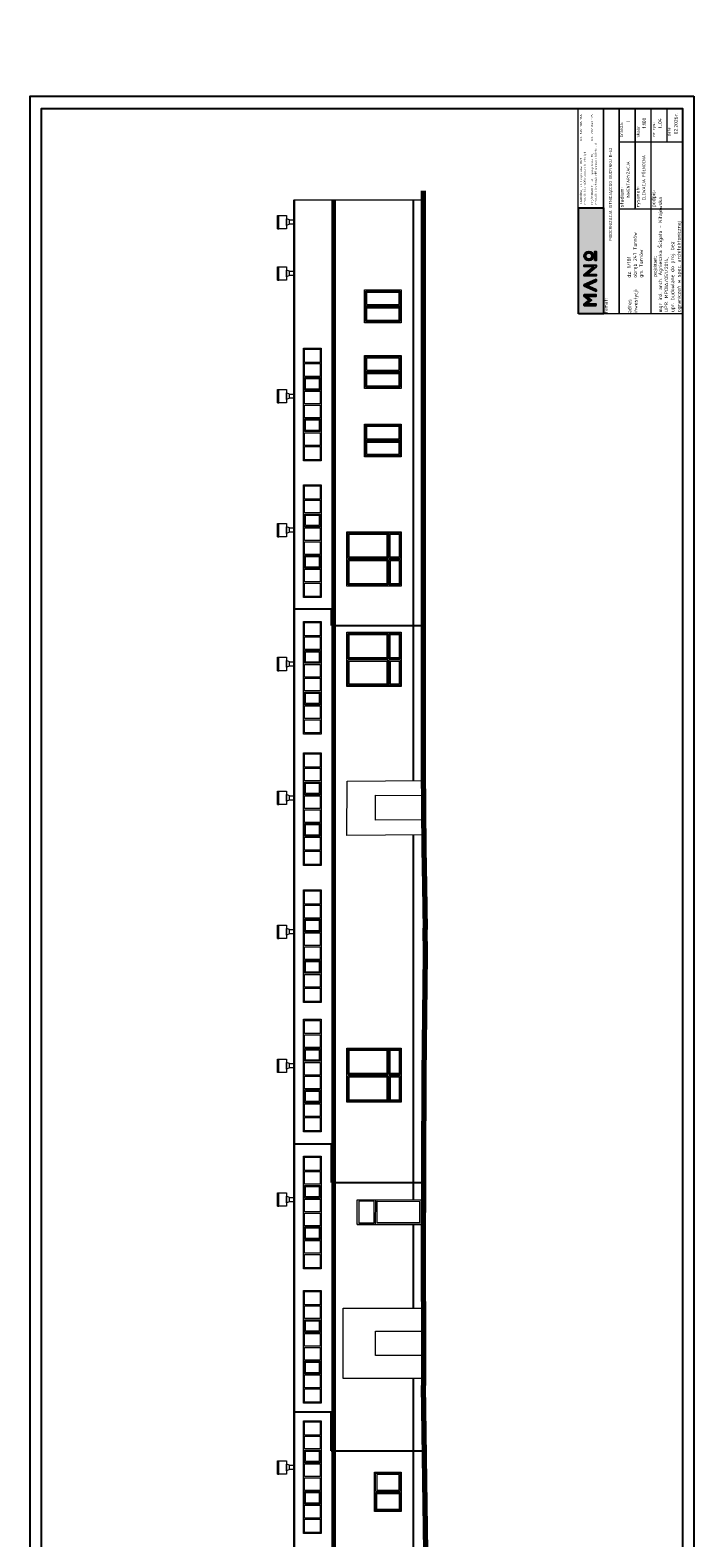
# Model space of a CAD drawing. Header units: millimetres. Extents: x -2948 to 78628, y 64669 to 215420.
# Tile 18 of 256: x 41696 to 44666, y 77015 to 83770. Entities that reach past the tile are written whole.
import ezdxf

# ---------------------------------------------------------------- set-up
doc = ezdxf.new("R2010")
doc.units = ezdxf.units.MM
for name, color, linetype, lineweight in [('-stolarka', 103, 'Continuous', 13), ('BUDYNEK', 7, 'Continuous', 70), ('ramka', 7, 'Continuous', 0), ('SCIANY', 7, 'Continuous', 30), ('STOLARKA', 3, 'Continuous', 13), ('WENTYLACJA', 21, 'Continuous', 9)]:
    doc.layers.add(name, color=color, linetype=linetype, lineweight=lineweight)
doc.layers.add('FORMATKA', color=7, linetype='Continuous')
doc.layers.add('UZIOM', color=33, linetype='Continuous')
doc.styles.add('100', font='isocpeur.ttf', dxfattribs={"height": 1})
doc.styles.add('agulka', font='isocpeur.ttf', dxfattribs={"height": 1})
doc.styles.add('MtXpl_Calibri_Light', font='calibril.ttf')

# ---------------------------------------------------------------- blocks, each defined once
blk = doc.blocks.new('G$C58D6D2C9')
at = {"layer": 'STOLARKA', "ltscale": 2}
for p, q in [((-81, 153), (-81, 10)), ((-76, 158), (-76, 5)), ((-71, 158), (-71, 5)), ((-66, 153), (-66, 10))]:
    blk.add_line(p, q, dxfattribs=at)
for points in [[(0, 0), (-147, 0), (-147, 163), (0, 163)], [(-147, 163), (0, 163), (0, 0), (-147, 0)], [(-142, 158), (-5, 158), (-5, 5), (-142, 5)]]:
    blk.add_lwpolyline(points, close=True, dxfattribs=at)
for points in [[(-81, 10), (-137, 10), (-137, 153), (-81, 153)], [(-66, 153), (-10, 153), (-10, 10), (-66, 10)]]:
    blk.add_lwpolyline(points, dxfattribs=at)
blk = doc.blocks.new('G$C13F14A04')
at = {"layer": 'STOLARKA', "ltscale": 2}
for p, q in [((-381, 57), (-381, 300)), ((-381, 300), (-138, 300)), ((-376, 117), (-376, 295)), ((-376, 295), (-262, 295)), ((-371, 122), (-371, 290)), ((-371, 290), (-267, 290)), ((-267, 290), (-267, 122)), ((-262, 117), (-262, 295)), ((-257, 117), (-257, 295)), ((-257, 295), (-143, 295)), ((-252, 122), (-252, 290)), ((-252, 290), (-148, 290)), ((-148, 290), (-148, 122)), ((-143, 295), (-143, 117)), ((-138, 300), (-138, 57)), ((-376, 117), (-262, 117)), ((-262, 112.5), (-376, 112.5)), ((-376, 62), (-376, 112.5)), ((-267, 122), (-371, 122)), ((-267, 107.5), (-371, 107.5)), ((-371, 67), (-371, 107.5)), ((-267, 107.5), (-267, 67)), ((-262, 62), (-262, 112.5)), ((-257, 117), (-143, 117)), ((-257, 62), (-257, 112.5)), ((-143, 112.5), (-257, 112.5)), ((-148, 122), (-252, 122)), ((-252, 67), (-252, 107.5)), ((-252, 107.5), (-148, 107.5)), ((-148, 107.5), (-148, 67)), ((-143, 112.5), (-143, 62)), ((-138, 57), (-381, 57)), ((-262, 62), (-376, 62)), ((-267, 67), (-371, 67)), ((-143, 62), (-257, 62)), ((-148, 67), (-252, 67))]:
    blk.add_line(p, q, dxfattribs=at)
blk = doc.blocks.new('G$CC958A257')
at = {"layer": 'STOLARKA', "ltscale": 2}
for p, q in [((-296, 57), (-296, 300)), ((-296, 300), (-53, 300)), ((-291, 117), (-291, 295)), ((-291, 295), (-177, 295)), ((-286, 122), (-286, 290)), ((-286, 290), (-182, 290)), ((-182, 290), (-182, 122)), ((-177, 117), (-177, 295)), ((-172, 117), (-172, 295)), ((-172, 295), (-58, 295)), ((-167, 122), (-167, 290)), ((-167, 290), (-63, 290)), ((-63, 290), (-63, 122)), ((-58, 295), (-58, 117)), ((-53, 300), (-53, 57)), ((-291, 117), (-177, 117)), ((-177, 112.5), (-291, 112.5)), ((-291, 62), (-291, 112.5)), ((-182, 122), (-286, 122)), ((-182, 107.5), (-286, 107.5)), ((-286, 67), (-286, 107.5)), ((-182, 107.5), (-182, 67)), ((-177, 62), (-177, 112.5)), ((-172, 117), (-58, 117)), ((-172, 62), (-172, 112.5)), ((-58, 112.5), (-172, 112.5)), ((-63, 122), (-167, 122)), ((-167, 67), (-167, 107.5)), ((-167, 107.5), (-63, 107.5)), ((-63, 107.5), (-63, 67)), ((-58, 112.5), (-58, 62)), ((-53, 57), (-296, 57)), ((-177, 62), (-291, 62)), ((-182, 67), (-286, 67)), ((-58, 62), (-172, 62)), ((-63, 67), (-167, 67))]:
    blk.add_line(p, q, dxfattribs=at)
blk = doc.blocks.new('G$CD8ADF04D')
at = {"layer": 'STOLARKA', "ltscale": 2}
for p, q in [((349, 211), (349, 68)), ((354, 216), (354, 63)), ((359, 216), (359, 63)), ((364, 211), (364, 68))]:
    blk.add_line(p, q, dxfattribs=at)
for points in [[(430, 58), (283, 58), (283, 221), (430, 221)], [(283, 221), (430, 221), (430, 58), (283, 58)], [(288, 216), (425, 216), (425, 63), (288, 63)]]:
    blk.add_lwpolyline(points, close=True, dxfattribs=at)
for points in [[(349, 68), (293, 68), (293, 211), (349, 211)], [(364, 211), (420, 211), (420, 68), (364, 68)]]:
    blk.add_lwpolyline(points, dxfattribs=at)
blk = doc.blocks.new('G$C37C83D67')
at = {"layer": 'STOLARKA', "ltscale": 2}
for p, q in [((656, 211), (656, 68)), ((661, 216), (661, 63)), ((666, 216), (666, 63)), ((671, 211), (671, 68))]:
    blk.add_line(p, q, dxfattribs=at)
for points in [[(737, 58), (590, 58), (590, 221), (737, 221)], [(590, 221), (737, 221), (737, 58), (590, 58)], [(595, 216), (732, 216), (732, 63), (595, 63)]]:
    blk.add_lwpolyline(points, close=True, dxfattribs=at)
for points in [[(656, 68), (600, 68), (600, 211), (656, 211)], [(671, 211), (727, 211), (727, 68), (671, 68)]]:
    blk.add_lwpolyline(points, dxfattribs=at)
blk = doc.blocks.new('OK')
at = {"layer": '-stolarka', "ltscale": 2}
for points in [[(60033.3, -21641.7), (60538.3, -21641.7), (60538.3, -21721.7), (60033.3, -21721.7)], [(60038.3, -21646.7), (60097.7, -21646.7), (60097.7, -21716.7), (60038.3, -21716.7)], [(60102.7, -21646.7), (60159.6, -21646.7), (60159.6, -21716.7), (60102.7, -21716.7)], [(60164.6, -21646.7), (60221.5, -21646.7), (60221.5, -21716.7), (60164.6, -21716.7)], [(60169.6, -21651.7), (60216.5, -21651.7), (60216.5, -21711.7), (60169.6, -21711.7)], [(60283.3, -21716.7), (60226.5, -21716.7), (60226.5, -21646.7), (60283.3, -21646.7)], [(60288.3, -21646.7), (60345.2, -21646.7), (60345.2, -21716.7), (60288.3, -21716.7)], [(60350.2, -21646.7), (60407.1, -21646.7), (60407.1, -21716.7), (60350.2, -21716.7)], [(60355.2, -21651.7), (60402.1, -21651.7), (60402.1, -21711.7), (60355.2, -21711.7)], [(60412.1, -21646.7), (60469, -21646.7), (60469, -21716.7), (60412.1, -21716.7)], [(60474, -21646.7), (60533.3, -21646.7), (60533.3, -21716.7), (60474, -21716.7)]]:
    blk.add_lwpolyline(points, close=True, dxfattribs=at)
blk = doc.blocks.new('LOGO')
at = {"true_color": 0xf9f9f9}
h = blk.add_hatch(color=7, dxfattribs=at)
h.dxf.hatch_style = 1
h.paths.add_polyline_path([(-3, 131, 1), (-73, 131, 1)])
h.paths.add_polyline_path([(-62, 131, -1), (-14, 131, -1)], flags=16)
h.paths.add_polyline_path([(-118, 91), (-118, 165), (-107, 165), (-107, 76), (-119, 76), (-178, 147), (-178, 76), (-189, 76), (-189, 165), (-180, 165)])
h.paths.add_polyline_path([(-304, 76), (-265, 165), (-256, 165), (-217, 76), (-229, 76), (-261, 148), (-293, 76), (-304, 76), (-265, 165)])
h.paths.add_polyline_path([(-73, 85), (-3, 85), (-3, 76), (-73, 76)])
h.paths.add_polyline_path([(-413, 76), (-402, 76), (-402, 148), (-372, 110), (-342, 148), (-342, 76), (-331, 76), (-331, 165), (-343, 165), (-372, 128), (-402, 165), (-413, 165)])
at = {"color": 7, "true_color": 0xf9f9f9}
for points in [[(-413, 76), (-413, 165), (-402, 165), (-372, 128), (-343, 165), (-331, 165), (-331, 76)], [(-402, 76), (-402, 148), (-372, 110), (-342, 148), (-342, 76)], [(-331, 76), (-331, 165), (-343, 165), (-372, 128)], [(-304, 76), (-265, 165), (-256, 165)], [(-304, 76), (-265, 165), (-256, 165), (-217, 76)], [(-293, 76), (-261, 148), (-229, 76)], [(-265, 165), (-256, 165)], [(-217, 76), (-256, 165), (-265, 165)], [(-256, 165), (-265, 165)], [(-304, 76), (-293, 76)], [(-217, 76), (-229, 76)], [(-73, 85), (-3, 85)], [(-73, 76), (-3, 76)]]:
    blk.add_lwpolyline(points, dxfattribs=at)
for points in [[(-413, 76), (-402, 76), (-402, 148), (-372, 110), (-342, 148), (-342, 76), (-331, 76), (-331, 165), (-343, 165), (-372, 128), (-402, 165), (-413, 165), (-413, 76)], [(-304, 76), (-265, 165), (-256, 165), (-217, 76), (-229, 76), (-261, 148), (-293, 76), (-304, 76), (-265, 165)], [(-118, 91), (-118, 165), (-107, 165), (-107, 76), (-119, 76), (-178, 147), (-178, 76), (-189, 76), (-189, 165), (-180, 165), (-118, 91)], [(-73, 85), (-3, 85), (-3, 76), (-73, 76)]]:
    blk.add_lwpolyline(points, close=True, dxfattribs=at)
for radius in [34.7, 23.9]:
    blk.add_circle((-38, 131), radius, dxfattribs=at)

msp = doc.modelspace()

# ---------------------------------------------------------------- hatches: boundary and pattern name
at = {"true_color": 0x000000, "transparency": 33554559}
h = msp.add_hatch(color=18, dxfattribs=at)
h.dxf.hatch_style = 1
h.paths.add_polyline_path([(44149.8, 82499.4), (44149.7, 82974.8), (44261.7, 82974.9), (44261.8, 82499.4)])

# ---------------------------------------------------------------- linework, layer by layer
at = {"color": 18, "true_color": 0x000000, "const_width": 1.31}
msp.add_lwpolyline([(44149.8, 82499.4), (44149.6, 83419.6), (44261.6, 83419.6), (44261.8, 82499.4)], close=True, dxfattribs=at)
msp.add_lwpolyline([(44149.8, 82499.4), (44149.6, 83419.6), (44261.6, 83419.6), (44261.8, 82499.4)], close=True, dxfattribs=at)
for points in [[(43412.1, 80408), (43412.1, 83010.5)], [(43412.1, 78529.5), (43412.1, 80165)], [(43412.1, 78044), (43412.1, 78419.4)], [(43457.1, 73343.5), (43427.1, 73343.5), (43417.1, 73343.5), (43412.1, 73343.5), (43412.1, 77729)]]:
    msp.add_lwpolyline(points)
msp.add_lwpolyline([(44149.7, 82974.8), (44261.7, 82974.9)], dxfattribs=at)
at = {"color": 18, "true_color": 0x000000}
msp.add_lwpolyline([(44149.8, 82499.4), (44149.7, 82974.8), (44261.7, 82974.9), (44261.8, 82499.4)], close=True, dxfattribs=at)
at = {"layer": 'BUDYNEK', "ltscale": 2}
for p, q in [((43457.3, 80460.5), (43457.3, 83049.9)), ((43460.3, 80105.5), (43457.3, 80460.5)), ((43462.4, 79936.5), (43460.3, 80105.5)), ((43464.9, 79740.5), (43462.4, 79936.5)), ((43466.3, 79630.5), (43464.8, 79746.5)), ((43459.3, 79088), (43466.3, 79630.5)), ((43457.3, 78266.5), (43459.3, 79088)), ((43457.3, 78073.5), (43457.3, 78266.5)), ((43457.3, 78073.5), (43457.3, 77697.5)), ((43467.3, 76953.5), (43457.3, 77697.5))]:
    msp.add_line(p, q, dxfattribs=at)
at = {"layer": 'FORMATKA', "ltscale": 2}
for points in [[(44666.4, 83474.7), (44666.4, 72974.7), (41696.4, 72974.7), (41696.4, 83474.7)], [(41746.4, 73024.7), (41746.4, 83419.7), (44616.4, 83419.7), (44616.4, 73024.7)]]:
    msp.add_lwpolyline(points, close=True, dxfattribs=at)
at = {"layer": 'ramka', "color": 18, "true_color": 0x000000}
for p, q in [((44261.8, 82499.3), (44261.6, 83419.6)), ((44332.6, 83419.6), (44332.8, 82499.3)), ((44332.8, 82499.3), (44332.6, 83419.6)), ((44332.8, 82499.3), (44332.6, 83419.6)), ((44403.5, 83419.6), (44403.7, 82974.9)), ((44403.7, 82970.3), (44403.5, 83419.6)), ((44474.5, 83419.6), (44474.6, 82974.9)), ((44545.5, 83419.7), (44545.5, 83269.5)), ((44334.4, 83269.5), (44616.4, 83269.5)), ((44332.7, 82970.3), (44616.4, 82970.3)), ((44474.6, 82974.9), (44474.8, 82499.4))]:
    msp.add_line(p, q, dxfattribs=at)
msp.add_lwpolyline([(44149.8, 82499.4), (44149.6, 83419.6), (44261.6, 83419.6), (44261.8, 82499.4)], close=True, dxfattribs=at)
msp.add_lwpolyline([(44616.4, 82499.6), (44149.8, 82499.6)], dxfattribs=at)
at = {"layer": 'SCIANY', "color": 0, "ltscale": 2}
msp.add_line((42877.3, 76953.5), (42877.3, 83010.5), dxfattribs=at)
at = {"layer": 'SCIANY', "ltscale": 2}
for p, q in [((43049.3, 73343.5), (43049.3, 83010.5)), ((43053.3, 73343.5), (43053.3, 83010.5)), ((43059.3, 73343.5), (43059.3, 83010.5))]:
    msp.add_line(p, q, dxfattribs=at)
at = {"layer": 'STOLARKA', "color": 0, "ltscale": 2}
msp.add_line((42877.3, 83010.5), (43457.3, 83010.5), dxfattribs=at)
at = {"layer": 'STOLARKA', "ltscale": 2}
for p, q in [((43242.3, 77223.5), (43352.3, 77223.5)), ((43242.3, 77218.5), (43352.3, 77218.5))]:
    msp.add_line(p, q, dxfattribs=at)
for points in [[(43114.3, 80162.5), (43114.9, 80405.5), (43457.7, 80408.4), (43459.8, 80165.4)], [(43097.3, 77729), (43097.3, 78044), (43457.3, 78044), (43457.3, 77729)], [(43357.3, 77309.5), (43357.3, 77132.5), (43237.3, 77132.5), (43237.3, 77309.5)], [(43347.3, 77228.5), (43347.3, 77299.5), (43247.3, 77299.5), (43247.3, 77228.5)], [(43247.3, 77142.5), (43247.3, 77213.5), (43347.3, 77213.5), (43347.3, 77142.5)]]:
    msp.add_lwpolyline(points, close=True, dxfattribs=at)
at = {"layer": 'STOLARKA'}
for points in [[(43242.6, 80342.1), (43458, 80341.6)], [(43458, 80231.9), (43242.6, 80230.1), (43242.6, 80342.1)], [(43447.6, 78419.4), (43159.6, 78419.4), (43159.9, 78530.1)], [(43159.9, 78530.1), (43457.9, 78529.4)], [(43166.6, 78426.4), (43166.6, 78426.4), (43235.6, 78426.2), (43235.6, 78426.2), (43235.9, 78522.9), (43235.9, 78522.9), (43166.9, 78523.1), (43166.9, 78523.1), (43166.6, 78426.4)], [(43447.6, 78419.4), (43242.6, 78419.4), (43242.9, 78529.9)], [(43440.6, 78426.4), (43440.6, 78426.4), (43249.6, 78426.9), (43249.6, 78426.9), (43249.9, 78522.9), (43249.9, 78522.9), (43440.8, 78522.4)], [(43440.6, 78426.4), (43440.6, 78426.4), (43440.8, 78522.4)], [(43457.6, 78419.4), (43447.6, 78419.4), (43447.9, 78529.4)], [(43159.6, 78419.4), (43457.6, 78419.4)], [(43242.6, 77941.7), (43457.3, 77941.1)], [(43457.3, 77831.5), (43242.6, 77831.4), (43242.6, 77941.7)]]:
    msp.add_lwpolyline(points, dxfattribs=at)
at = {"layer": 'STOLARKA', "ltscale": 2}
for points in [[(43242.3, 77223.5), (43242.3, 77304.5), (43352.3, 77304.5), (43352.3, 77223.5)], [(43352.3, 77218.5), (43352.3, 77137.5), (43242.3, 77137.5), (43242.3, 77218.5)]]:
    msp.add_lwpolyline(points, dxfattribs=at)
at = {"layer": 'UZIOM', "ltscale": 2}
for p, q in [((43045.4, 81176.3), (42877.3, 81176.3)), ((43045.4, 81102.5), (43045.4, 81176.3)), ((43045.4, 81102.5), (43457.3, 81102.5)), ((43044.4, 78778.8), (42877.3, 78778.8)), ((43044.4, 78606.5), (43044.4, 78778.8)), ((43044.4, 78606.5), (43458.1, 78606.5)), ((43043.8, 77578.5), (42877.3, 77578.5)), ((43043.8, 77404.5), (43043.8, 77578.5)), ((43043.8, 77404.5), (43461.2, 77404.5))]:
    msp.add_line(p, q, dxfattribs=at)
at = {"layer": 'WENTYLACJA', "ltscale": 2}
for p, q in [((42808.7, 82880.5), (42808.7, 82940.5)), ((42843.7, 82895.5), (42843.7, 82925.5)), ((42857.3, 82920.1), (42843.7, 82925.5)), ((42857.3, 82900.9), (42843.7, 82895.5)), ((42803.7, 82880.5), (42808.7, 82880.5)), ((42808.7, 82650.5), (42808.7, 82710.5)), ((42843.7, 82665.5), (42843.7, 82695.5)), ((42857.3, 82690.1), (42843.7, 82695.5)), ((42803.7, 82650.5), (42808.7, 82650.5)), ((42857.3, 82670.9), (42843.7, 82665.5)), ((42808.7, 82100.5), (42808.7, 82160.5)), ((42803.7, 82100.5), (42808.7, 82100.5)), ((42843.7, 82115.5), (42843.7, 82145.5)), ((42857.3, 82140.1), (42843.7, 82145.5)), ((42857.3, 82120.9), (42843.7, 82115.5)), ((42808.7, 81500.5), (42808.7, 81560.5)), ((42843.7, 81515.5), (42843.7, 81545.5)), ((42857.3, 81540.1), (42843.7, 81545.5)), ((42803.7, 81500.5), (42808.7, 81500.5)), ((42857.3, 81520.9), (42843.7, 81515.5)), ((42808.7, 80900.5), (42808.7, 80960.5)), ((42843.7, 80915.5), (42843.7, 80945.5)), ((42857.3, 80940.1), (42843.7, 80945.5)), ((42803.7, 80900.5), (42808.7, 80900.5)), ((42857.3, 80920.9), (42843.7, 80915.5)), ((42808.7, 80300.5), (42808.7, 80360.5)), ((42843.7, 80315.5), (42843.7, 80345.5)), ((42857.3, 80340.1), (42843.7, 80345.5)), ((42803.7, 80300.5), (42808.7, 80300.5)), ((42857.3, 80320.9), (42843.7, 80315.5)), ((42808.7, 79700.5), (42808.7, 79760.5)), ((42843.7, 79715.5), (42843.7, 79745.5)), ((42857.3, 79740.1), (42843.7, 79745.5)), ((42857.3, 79720.9), (42843.7, 79715.5)), ((42803.7, 79700.5), (42808.7, 79700.5)), ((42808.7, 79100.5), (42808.7, 79160.5)), ((42843.7, 79115.5), (42843.7, 79145.5)), ((42857.3, 79140.1), (42843.7, 79145.5)), ((42857.3, 79120.9), (42843.7, 79115.5)), ((42803.7, 78500.5), (42808.7, 78500.5)), ((42808.7, 78500.5), (42808.7, 78560.5)), ((42843.7, 78515.5), (42843.7, 78545.5)), ((42857.3, 78540.1), (42843.7, 78545.5)), ((42857.3, 78520.9), (42843.7, 78515.5)), ((42808.7, 77300.5), (42808.7, 77360.5)), ((42803.7, 77300.5), (42808.7, 77300.5)), ((42843.7, 77315.5), (42843.7, 77345.5)), ((42843.7, 77315.5), (42843.7, 77345.5)), ((42857.3, 77340.1), (42843.7, 77345.5)), ((42857.3, 77320.9), (42843.7, 77315.5))]:
    msp.add_line(p, q, dxfattribs=at)
for points in [[(42803.7, 82880.5), (42803.7, 82940.5), (42843.7, 82940.5), (42843.7, 82880.5), (42803.7, 82880.5)], [(42803.7, 82650.5), (42803.7, 82710.5), (42843.7, 82710.5), (42843.7, 82650.5), (42803.7, 82650.5)], [(42803.7, 82100.5), (42803.7, 82160.5), (42843.7, 82160.5), (42843.7, 82100.5), (42803.7, 82100.5)], [(42803.7, 81500.5), (42803.7, 81560.5), (42843.7, 81560.5), (42843.7, 81500.5), (42803.7, 81500.5)], [(42803.7, 80900.5), (42803.7, 80960.5), (42843.7, 80960.5), (42843.7, 80900.5), (42803.7, 80900.5)], [(42803.7, 80300.5), (42803.7, 80360.5), (42843.7, 80360.5), (42843.7, 80300.5), (42803.7, 80300.5)], [(42803.7, 79700.5), (42803.7, 79760.5), (42843.7, 79760.5), (42843.7, 79700.5), (42803.7, 79700.5)], [(42803.7, 79100.5), (42803.7, 79160.5), (42843.7, 79160.5), (42843.7, 79100.5), (42803.7, 79100.5)], [(42803.7, 78500.5), (42803.7, 78560.5), (42843.7, 78560.5), (42843.7, 78500.5), (42803.7, 78500.5)], [(42803.7, 77300.5), (42803.7, 77360.5), (42843.7, 77360.5), (42843.7, 77300.5), (42803.7, 77300.5)]]:
    msp.add_lwpolyline(points, dxfattribs=at)
for points in [[(42857.3, 82900.9), (42857.3, 82920.1), (42877.3, 82920.1), (42877.3, 82900.9)], [(42857.3, 82670.9), (42857.3, 82690.1), (42877.3, 82690.1), (42877.3, 82670.9)], [(42857.3, 82120.9), (42857.3, 82140.1), (42877.3, 82140.1), (42877.3, 82120.9)], [(42857.3, 81520.9), (42857.3, 81540.1), (42877.3, 81540.1), (42877.3, 81520.9)], [(42857.3, 80920.9), (42857.3, 80940.1), (42877.3, 80940.1), (42877.3, 80920.9)], [(42857.3, 80320.9), (42857.3, 80340.1), (42877.3, 80340.1), (42877.3, 80320.9)], [(42857.3, 79720.9), (42857.3, 79740.1), (42877.3, 79740.1), (42877.3, 79720.9)], [(42857.3, 79120.9), (42857.3, 79140.1), (42877.3, 79140.1), (42877.3, 79120.9)], [(42857.3, 78520.9), (42857.3, 78540.1), (42877.3, 78540.1), (42877.3, 78520.9)], [(42857.3, 77320.9), (42857.3, 77340.1), (42877.3, 77340.1), (42877.3, 77320.9)]]:
    msp.add_lwpolyline(points, close=True, dxfattribs=at)

# ---------------------------------------------------------------- block references
at = {"layer": '-stolarka', "rotation": 90}
for p in [(21277.5, 21807.2), (21277.5, 21195.2), (21277.5, 20583.2), (21277.5, 19994.2), (21277.5, 19380.2), (21277.5, 18800.2), (21277.5, 18187.2), (21277.5, 17585.2), (21277.5, 17001.2)]:
    msp.add_blockref('OK', p, dxfattribs=at)
at = {"color": 18, "true_color": 0x000000, "xscale": 0.591392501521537, "yscale": 0.591392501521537, "zscale": 0.591392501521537, "rotation": 90.01203200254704}
msp.add_blockref('LOGO', (44274, 82780.9), dxfattribs=at)
at = {"layer": 'STOLARKA', "ltscale": 2, "rotation": 90}
for name, p in [('G$C58D6D2C9', (43356.3, 82606.5)), ('G$C37C83D67', (43414.3, 81575.5)), ('G$CD8ADF04D', (43414.3, 81575.5)), ('G$CC958A257', (43414.3, 81575.5)), ('G$C13F14A04', (43414.3, 81210.5)), ('G$C13F14A04', (43414.3, 79347.5))]:
    msp.add_blockref(name, p, dxfattribs=at)

# ---------------------------------------------------------------- texts
at = {"color": 18, "true_color": 0x000000, "insert": (44156.7, 82988.6), "char_height": 9.857, "attachment_point": 1, "rotation": 90.01203, "style": '100'}
msp.add_mtext_dynamic_manual_height_columns('{\\W1.25;TARNÓW, ul. Legionów 18/1^I^I tel. 607 106 166\\Pe-mail: biuro@manoarchitekci.pl\\P\\PCIĘŻKOWICE, ul. Tysiąclecia 10,^I^I tel. 792 641 175\\Pe-mail: ciezkowice@manoarchitekci.pl}', width=425.673, gutter_width=48.7, heights=[0], dxfattribs=at)
at = {"layer": 'ramka', "color": 18, "linetype": 'ByBlock', "true_color": 0x000000}
for s, height, style, p in [('branża:', 13.31, 'agulka', (44349, 83291.9)), ('I', 16.3, 'agulka', (44381, 83359.8)), ('02.2026r.', 16.26, 'agulka', (44594.6, 83303.6)), ('skala:', 13.31, 'agulka', (44423.7, 83289.7)), ('nr rys.:', 13.31, 'agulka', (44492.7, 83293.5)), ('data:', 13.31, 'agulka', (44561.3, 83294.4)), ('INWENTARYZACJA', 13.308, 'agulka', (44379.9, 83017)), ('stadium:', 16.26, 'agulka', (44352.1, 82977)), ('rysunek:', 16.26, 'agulka', (44423.1, 82977)), ('podpis:', 16.26, 'agulka', (44494, 82977)), ('mgr inż. arch. Agnieszka Ścigała - Kitajewska', 16.265, 'agulka', (44524.5, 82506.5)), ('ograniczeń w spec. architektonicznej', 16.265, 'agulka', (44607.4, 82506.5)), ('projektant', 13.31, 'MtXpl_Calibri_Light', (44499.9, 82664.6)), (':', 13.3, 'MtXpl_Calibri_Light', (44499.9, 82752.6)), ('upr. budowlane do proj. bez', 16.265, 'agulka', (44578.7, 82506.5)), ('UPR. MPOIA/051/2014,', 16.265, 'agulka', (44551.6, 82506.5)), ('temat:', 16.26, 'agulka', (44281.2, 82502.5)), ('adres', 16.26, 'agulka', (44386.8, 82502.5)), ('inwestycji:', 16.265, 'agulka', (44413.9, 82502.6))]:
    msp.add_text(s, height=height, rotation=90.01631, dxfattribs=dict(at, style=style)).set_placement(p)
at = {"layer": 'ramka', "color": 1, "linetype": 'ByBlock', "style": 'agulka'}
for s, height, p in [('1:100', 16.26, (44452.4, 83329.6)), ('I_04', 16.26, (44523.1, 83332)), ('ELEWACJA PÓŁNOCNA', 13.308, (44449.3, 83008.3))]:
    msp.add_text(s, height=height, rotation=90.01631, dxfattribs=at).set_placement(p)
at = {"layer": 'ramka', "color": 1, "transparency": 33554687, "insert": (44286.9, 82620.5), "char_height": 13.065, "width": 772.501, "attachment_point": 1, "rotation": 90, "style": '100'}
msp.add_mtext('\\pi207.26;MODERNIZACJA ISTNIEJĄCEGO BUDYNKU B-62', dxfattribs=at)
at = {"layer": 'ramka', "color": 18, "true_color": 0x000000, "transparency": 33554687, "insert": (44368.5, 82661.5), "char_height": 16.13, "width": 853.618, "attachment_point": 1, "rotation": 90, "style": '100'}
msp.add_mtext('{\\C256;dz. 1/181\\Pobręb 247 Tarnów\\Pgm. Tarnów}', dxfattribs=at)

doc.saveas('drawing.dxf')
